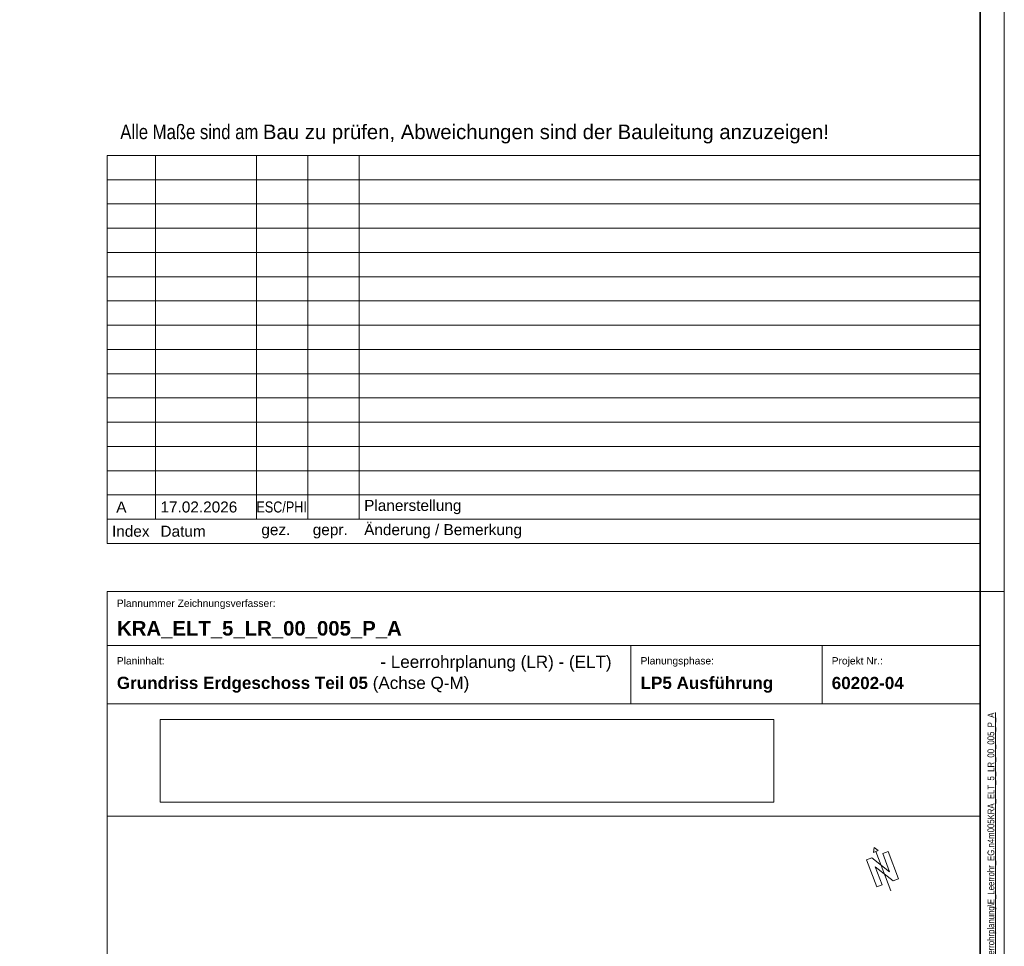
# Model space of a CAD drawing. Extents: x -720 to 300, y 62 to 1162.
# Tile 37 of 143: x 97 to 300, y 286 to 477. Entities that reach past the tile are written whole.
import ezdxf

# ---------------------------------------------------------------- set-up
doc = ezdxf.new("R2010")
doc.units = 0
doc.layers.get('0').update_dxf_attribs({"lineweight": 13})
doc.layers.add('iwb_HB-Hinweis-Kopf-Archi', color=3, linetype='Continuous', lineweight=25, true_color=0x00ff00)
doc.layers.add('iwb_Plankopf_Nordpfeil_20-82 Grad', color=3, linetype='Continuous', lineweight=18, true_color=0x00ff00)
for name, color, linetype, lineweight in [('iwb_Plankopf Linie', 7, 'Continuous', 13), ('iwb_Plankopf Rahmen', 7, 'Continuous', 35), ('iwb_Plankopf Text', 7, 'Continuous', 18), ('X_Bitmap', 7, 'Continuous', 5)]:
    doc.layers.add(name, color=color, linetype=linetype, lineweight=lineweight)
doc.styles.add('Arial', font='ARIALN.TTF')
doc.styles.add('Arial Narrow', font='ARIALN.TTF')
doc.styles.add('Plankopf', font='arial.ttf')
doc.styles.get("Standard").update_dxf_attribs({"font": 'ARIALN.TTF'})
picture_1 = doc.add_image_def('image1.jfif', size_in_pixel=(600, 81))

# ---------------------------------------------------------------- blocks, each defined once
blk = doc.blocks.new('Blockreferenz-A06G93ZZ8I')
at = {"color": 0, "lineweight": -2}
for p, q in [((273.51, 306.64), (273.35, 305.61)), ((273.51, 306.64), (274.32, 305.98)), ((273.35, 305.61), (274.32, 305.98)), ((273.83, 305.8), (276.93, 297.67)), ((276.4, 305.81), (275.28, 305.38)), ((275.28, 305.38), (276.4, 305.81)), ((276.7, 301.64), (275.28, 305.38)), ((278.53, 300.2), (276.4, 305.81)), ((273.03, 304.53), (271.91, 304.1)), ((271.91, 304.1), (274.04, 298.5)), ((273.03, 304.53), (276.7, 301.64)), ((275.17, 298.92), (273.74, 302.66)), ((277.41, 299.78), (273.74, 302.66)), ((274.04, 298.5), (275.17, 298.92)), ((278.53, 300.2), (277.41, 299.78)), ((277.41, 299.78), (278.53, 300.2))]:
    blk.add_line(p, q, dxfattribs=at)

msp = doc.modelspace()

# ---------------------------------------------------------------- linework, layer by layer
at = {"layer": 'iwb_Plankopf Linie', "ltscale": 0.13}
for p, q in [((295.35, 449.32), (115.35, 449.32)), ((115.35, 369.32), (115.35, 449.32)), ((125.35, 374.32), (125.35, 449.32)), ((146.15, 374.32), (146.15, 449.32)), ((156.75, 374.32), (156.75, 449.32)), ((167.35, 374.32), (167.35, 449.32)), ((295.35, 449.32), (295.35, 369.32)), ((295.35, 444.32), (115.35, 444.32)), ((295.35, 439.32), (115.35, 439.32)), ((295.35, 434.32), (115.35, 434.32)), ((295.35, 429.32), (115.35, 429.32)), ((295.35, 424.32), (115.35, 424.32)), ((295.35, 419.32), (115.35, 419.32)), ((295.35, 414.32), (115.35, 414.32)), ((295.35, 409.32), (115.35, 409.32)), ((295.35, 404.32), (115.35, 404.32)), ((295.35, 399.32), (115.35, 399.32)), ((295.35, 394.32), (115.35, 394.32)), ((295.35, 389.32), (115.35, 389.32)), ((295.35, 384.32), (115.35, 384.32)), ((295.35, 379.32), (115.35, 379.32)), ((295.35, 374.32), (115.35, 374.32)), ((295.35, 369.32), (115.35, 369.32)), ((295.35, 67.43), (295.35, 359.43)), ((295.35, 348.27), (115.35, 348.27)), ((223.35, 336.27), (223.35, 348.27)), ((262.76, 336.27), (262.76, 348.27)), ((295.35, 336.27), (115.35, 336.27)), ((115.35, 313.11), (295.35, 313.11))]:
    msp.add_line(p, q, dxfattribs=at)
at = {"layer": 'iwb_Plankopf Linie', "lineweight": 18, "ltscale": 0.18}
for p, q in [((115.35, 359.43), (115.35, 67.43)), ((295.35, 359.43), (115.35, 359.43))]:
    msp.add_line(p, q, dxfattribs=at)
at = {"layer": 'iwb_Plankopf Rahmen', "ltscale": 0.35}
msp.add_line((295.35, 359.43), (295.35, 67.43), dxfattribs=at)
at = {"layer": 'iwb_Plankopf Rahmen', "color": 8, "lineweight": 5, "ltscale": 0.13, "true_color": 0x808080}
msp.add_line((300.35, 359.43), (295.35, 359.43), dxfattribs=at)
at = {"layer": 'iwb_Plankopf Rahmen', "color": 8, "lineweight": 13, "ltscale": 0.13, "true_color": 0x808080}
msp.add_lwpolyline([(300.35, 62.43), (-719.65, 62.43), (-719.65, 1162.43), (300.35, 1162.43), (300.35, 62.43)], close=True, dxfattribs=at)
at = {"layer": 'iwb_Plankopf Rahmen', "ltscale": 0.35}
msp.add_lwpolyline([(-699.65, 67.43), (-699.65, 1157.43), (295.35, 1157.43), (295.35, 67.43), (-599.65, 67.43), (-699.65, 67.43)], close=True, dxfattribs=at)

# ---------------------------------------------------------------- block references
at = {"layer": 'iwb_Plankopf_Nordpfeil_20-82 Grad', "ltscale": 0.18}
msp.add_blockref('Blockreferenz-A06G93ZZ8I', (0, 0), dxfattribs=at)

# ---------------------------------------------------------------- texts
at = {"layer": 'iwb_HB-Hinweis-Kopf-Archi', "lineweight": 25, "ltscale": 0.25, "insert": (118.06, 455.68), "char_height": 3, "width": 6120, "attachment_point": 1, "line_spacing_factor": 0.8, "style": 'Arial'}
msp.add_mtext('Alle Maße sind am \\fArial|b0|i0|c0|p34;Bau zu prüfen, Abweichungen sind der Bauleitung anzuzeigen!', dxfattribs=at)
at = {"layer": 'iwb_Plankopf Text', "ltscale": 0.18, "insert": (296.89, 74.51), "char_height": 1.4, "attachment_point": 1, "rotation": 90, "line_spacing_factor": 1.002}
msp.add_mtext('{\\fArial Narrow;\\\\srvnovamd01\\Nova_MD\\TGA\\60202 Pro Potsdam\\04 NB GES Krampnitz\\09 NOVA\\60202-04_AP_NB GES Krampnitz\\TGA\\Elektro\\Leerrohrplanung\\E_Leerrohr_EG.n4m005KRA_ELT_5_LR_00_005_P_A}', dxfattribs=at)
at = {"layer": 'iwb_Plankopf Text', "ltscale": 0.18, "attachment_point": 4, "line_spacing_factor": 0.970891}
for s, insert, char_height, width, style in [(' A', (116.35, 376.82), 2.265, 7.9947, 'Plankopf'), ('17.02.2026', (126.35, 376.82), 2.265, 19.9968, 'Plankopf'), ('ESC/PHI', (146.13, 376.82), 2.27, 7.9904, 'Arial Narrow'), ('Planerstellung', (168.35, 376.82), 2.2655, 125.9917, 'Plankopf'), ('Änderung / Bemerkung', (168.35, 371.82), 2.2655, 126, 'Plankopf'), ('Index', (116.35, 371.82), 2.265, 8, 'Plankopf'), ('Datum', (126.35, 371.82), 2.265, 20, 'Plankopf'), ('gez.', (147.15, 371.82), 2.265, 8, 'Plankopf'), ('gepr.', (157.75, 371.82), 2.265, 8, 'Plankopf')]:
    msp.add_mtext(s, dxfattribs=dict(at, insert=insert, char_height=char_height, width=width, style=style))
at = {"layer": 'iwb_Plankopf Text', "ltscale": 0.18, "style": 'Plankopf'}
for s, insert, char_height, attachment_point, line_spacing_factor in [('Plannummer Zeichnungsverfasser:', (117.35, 357.75), 1.51, 1, 0.970891), ('Planinhalt:', (117.35, 345.88), 1.5105, 1, 0.970891), ('Planungsphase:', (225.35, 345.88), 1.5105, 1, 0.970891), ('Projekt Nr.:', (264.76, 345.88), 1.5105, 1, 0.970891), ('\\fArial|b1|i0|c0|p34;Grundriss Erdgeschoss Teil 05\\fArial|b0|i0|c0|p34; (Achse Q-M)', (117.35, 340.19), 2.5172, 4, 0.996218), ('\\fArial|b1|i0|c0|p34;LP5 Ausführung', (225.35, 340.19), 2.5172, 4, 0.996218), ('\\fArial|b1|i0|c0|p34;60202-04', (264.76, 340.53), 2.5172, 4, 0.996218)]:
    msp.add_mtext(s, dxfattribs=dict(at, insert=insert, char_height=char_height, attachment_point=attachment_point, line_spacing_factor=line_spacing_factor))
at = {"layer": 'iwb_Plankopf Text', "ltscale": 0.18, "insert": (117.4, 353.32), "char_height": 3, "attachment_point": 1, "line_spacing_factor": 1.002}
msp.add_mtext('{\\fArial|b1|i0;KRA_ELT_5_LR_00_005_P_A}', dxfattribs=at)
at = {"layer": 'iwb_Plankopf Text', "ltscale": 0.18, "insert": (219.37, 344.54), "char_height": 2.5172, "width": 53.7006, "attachment_point": 6, "style": 'Plankopf'}
msp.add_mtext('- Leerrohrplanung (LR) - (ELT) ', dxfattribs=at)

# ---------------------------------------------------------------- pictures from other files: only their frames are drawn
at = {"layer": 'X_Bitmap', "ltscale": 0.13}
image = msp.add_image(picture_1, insert=(126.3, 315.96), size_in_units=(126.55, 17.08), dxfattribs=at)
image.dxf.flags = 7

doc.saveas('drawing.dxf')
